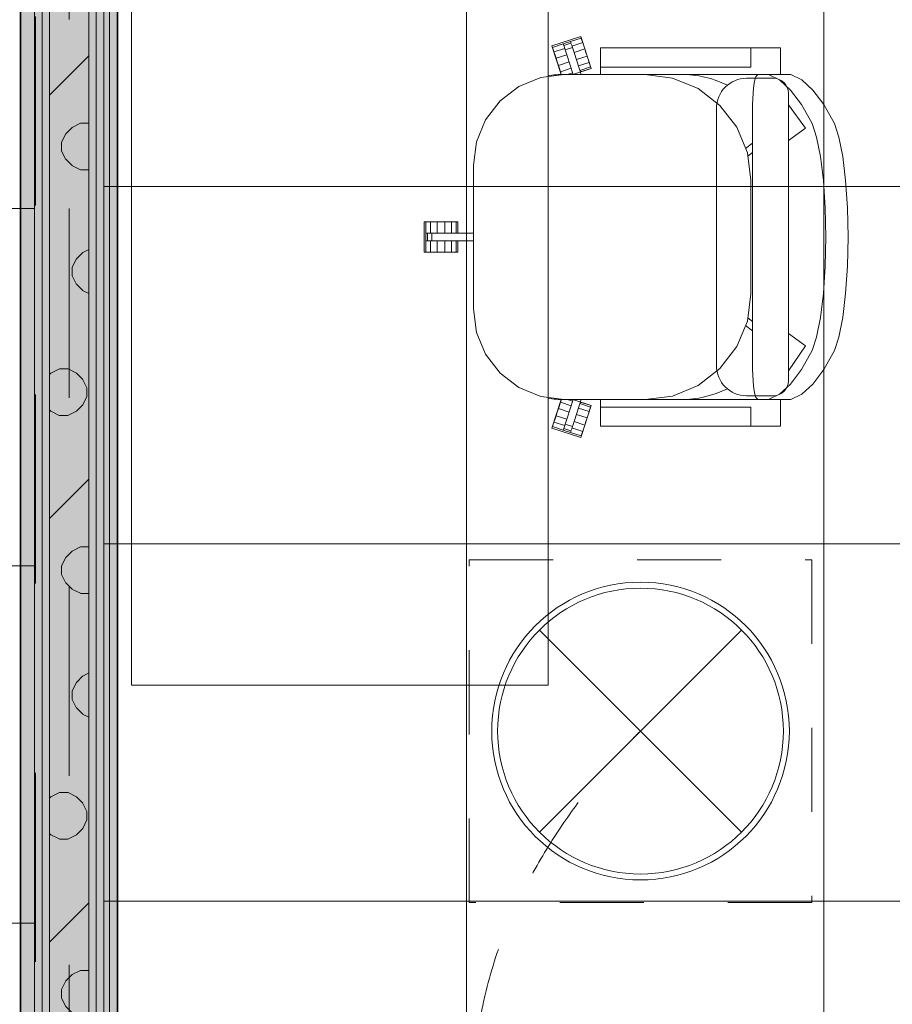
# Model space of a CAD drawing. Header units: millimetres. Extents: x -2932 to 42461, y -10716 to 17298.
# Tile 154 of 168: x 30803 to 32269, y 10544 to 12197. Entities that reach past the tile are written whole.
import ezdxf

# ---------------------------------------------------------------- set-up
doc = ezdxf.new("R2010")
doc.units = ezdxf.units.MM
doc.header["$MEASUREMENT"] = 0
for name, pattern in [('Aligning Line', [635, 317.5, -317.5]), ('Dash', [635, 317.5, -317.5]), ('Small Dashed', [282.222222, 141.111111, -141.111111]), ('Wipeout_Contour', [1000, 0, -1000])]:
    doc.linetypes.add(name, pattern=pattern)
for name, color, linetype, lineweight in [('0_Pen_No__1', 7, 'Continuous', 13), ('_Tuletõkketsoon_Pen_No__20', 1, 'Continuous', 0), ('Common Edges_Pen_No__1', 7, 'Continuous', 13), ('Cut Pattern-1_Pen_No__2', 8, 'Continuous', 15), ('Cut Pattern-3_Pen_No__1', 7, 'Continuous', 13), ('Grids-2_Pen_No__1', 7, 'Continuous', 13), ('I-FURN.IFC Model_Pen_No__2', 8, 'Continuous', 15), ('I-WALL.IFC Model_Pen_No__27', 7, 'Continuous', 35), ('SA_LAGI_Pen_No__1', 7, 'Continuous', 13), ('SA_VALGUSTI_Pen_No__20', 1, 'Continuous', 0), ('Walls-1_Pen_No__1', 7, 'Continuous', 13)]:
    doc.layers.add(name, color=color, linetype=linetype, lineweight=lineweight)
doc.layers.add('Furniture-1_Pen_No__62', color=7, linetype='Continuous', lineweight=20, true_color=0xaaaaaa)
doc.layers.add('SA_LAGI_Pen_No__102', color=7, linetype='Continuous', lineweight=13, true_color=0xcccccc)
doc.layers.add('I-WALL.IFC Model', color=7, linetype='Continuous')
doc.styles.add('GENERATED_STYLE_2', font='txt', dxfattribs={"width": 0.84})
doc.dimstyles.new('GENERATED_STYLE__2', dxfattribs={"dimtxt": 200, "dimasz": 152, "dimexe": 0.18, "dimexo": 0.0625, "dimgap": 0.09, "dimtad": 1, "dimtih": 1, "dimtoh": 1, "dimdec": 0, "dimzin": 0, "dimdsep": 46, "dimtxsty": 'GENERATED_STYLE_2', "dimblk": 'ARROWHEAD_2', "dimblk1": 'ARROWHEAD_2', "dimblk2": 'ARROWHEAD_2', "dimcen": 0.09, "dimse1": 1, "dimse2": 1, "dimclrd": 7, "dimclre": 7, "dimclrt": 7, "dimadec": 0, "dimazin": 0, "dimtfac": 1, "dimtdec": 4, "dimtmove": 0, "dimatfit": 3, "dimfxl": 0, "dimtolj": 1, "dimtzin": 0, "dimarcsym": 0})
doc.dimstyles.new('GENERATED_STYLE__3', dxfattribs={"dimtxt": 200, "dimasz": 152, "dimexe": 0.18, "dimexo": 0.0625, "dimgap": 0.09, "dimtad": 1, "dimdec": 0, "dimzin": 0, "dimdsep": 46, "dimtxsty": 'GENERATED_STYLE_2', "dimblk": 'ARROWHEAD_2', "dimblk1": 'ARROWHEAD_2', "dimblk2": 'ARROWHEAD_2', "dimcen": 0.09, "dimse1": 1, "dimse2": 1, "dimclrd": 7, "dimclre": 7, "dimclrt": 7, "dimadec": 0, "dimazin": 0, "dimtfac": 1, "dimtdec": 4, "dimtmove": 0, "dimatfit": 3, "dimfxl": 0, "dimtolj": 1, "dimtzin": 0, "dimarcsym": 0})
pattern_1 = [(45, (-3e-10, 2e-10), (0, 35.355339), [0.99999, -48.99987]), (315, (3.89, 0.707), (0, 35.355339), [0.99999, -48.99987]), (90, (-0.354, -2.12), (-35.355278, 0), [1.06066, -34.29462]), (71.565, (-0.354, -1.061), (3.16e-05, 35.3553043), [1.118075, -110.685214]), (288.435, (4.596, 2e-10), (-3.16e-05, 35.3553043), [1.118075, -110.685214]), (270, (4.95, -1.06), (35.355278, 0), [1.06066, -34.29462]), (251.565, (4.95, -2.121), (3.16e-05, 35.3553043), [1.118075, -110.685214]), (225, (4.596, -3.182), (0, 35.355339), [0.99999, -48.99987]), (161.565, (1.768, -4.243), (-141.4210514, 35.355386), [1.118075, -110.685214]), (135, (0.707, -3.89), (0, 35.355339), [0.99999, -48.99987]), (108.435, (-3e-10, -3.182), (-3.16e-05, 35.3553043), [1.118075, -110.685214]), (180, (2.83, -4.243), (0, 35.355278), [1.06066, -34.29462]), (198.435, (3.889, -3.889), (141.4210514, 35.355386), [1.118075, -110.685214]), (0, (-7.778, -10.253), (0, 35.355278), [1.06066, -34.29462]), (90, (-9.9, -13.435), (-35.355278, 0), [1.06066, -34.29462]), (71.565, (-9.9, -12.374), (3.16e-05, 35.3553043), [1.118075, -110.685214]), (45, (-9.546, -11.314), (0, 35.355339), [0.99999, -48.99987]), (315, (-5.657, -10.607), (0, 35.355339), [0.99999, -48.99987]), (288.435, (-4.95, -11.314), (-3.16e-05, 35.3553043), [1.118075, -110.685214]), (270, (-4.596, -12.374), (35.355278, 0), [1.06066, -34.29462]), (251.565, (-4.596, -13.435), (3.16e-05, 35.3553043), [1.118075, -110.685214]), (225, (-4.95, -14.496), (0, 35.355339), [0.99999, -48.99987]), (161.565, (-7.778, -15.556), (-141.4210514, 35.355386), [1.118075, -110.685214]), (135, (-8.84, -15.203), (0, 35.355339), [0.99999, -48.99987]), (108.435, (-9.546, -14.496), (-3.16e-05, 35.3553043), [1.118075, -110.685214]), (180, (-6.718, -15.556), (0, 35.355278), [1.06066, -34.29462]), (198.435, (-5.657, -15.203), (141.4210514, 35.355386), [1.118075, -110.685214]), (18.435, (-8.839, -10.607), (70.710443, 35.3553227), [1.118075, -110.685214]), (341.565, (-6.718, -10.253), (-70.710443, 35.3553227), [1.118075, -110.685214]), (0, (13.08, -8.485), (0, 35.355278), [1.06066, -34.29462]), (90, (10.96, -11.667), (-35.355278, 0), [1.06066, -34.29462]), (71.565, (10.96, -10.607), (3.16e-05, 35.3553043), [1.118075, -110.685214]), (45, (11.314, -9.546), (0, 35.355339), [0.99999, -48.99987]), (315, (15.203, -8.84), (0, 35.355339), [0.99999, -48.99987]), (288.435, (15.91, -9.546), (-3.16e-05, 35.3553043), [1.118075, -110.685214]), (270, (16.263, -10.607), (35.355278, 0), [1.06066, -34.29462]), (251.565, (16.263, -11.667), (3.16e-05, 35.3553043), [1.118075, -110.685214]), (225, (15.91, -12.728), (0, 35.355339), [0.99999, -48.99987]), (161.565, (13.081, -13.789), (-141.4210514, 35.355386), [1.118075, -110.685214]), (135, (12.02, -13.435), (0, 35.355339), [0.99999, -48.99987]), (108.435, (11.314, -12.728), (-3.16e-05, 35.3553043), [1.118075, -110.685214]), (180, (14.142, -13.79), (0, 35.355278), [1.06066, -34.29462]), (198.435, (15.203, -13.435), (141.4210514, 35.355386), [1.118075, -110.685214]), (18.435, (12.021, -8.839), (70.710443, 35.3553227), [1.118075, -110.685214]), (341.565, (14.142, -8.485), (-70.710443, 35.3553227), [1.118075, -110.685214]), (0, (1.768, 1.06), (0, 35.355278), [1.06066, -34.29462]), (18.435, (0.707, 0.707), (70.710443, 35.3553227), [1.118075, -110.685214]), (341.565, (2.828, 1.061), (-70.710443, 35.3553227), [1.118075, -110.685214]), (0, (-5.657, 13.79), (0, 35.355278), [1.06066, -34.29462]), (90, (-7.778, 10.607), (-35.355278, 0), [1.06066, -34.29462]), (71.565, (-7.778, 11.667), (3.16e-05, 35.3553043), [1.118075, -110.685214]), (45, (-7.425, 12.728), (0, 35.355339), [0.99999, -48.99987]), (315, (-3.536, 13.435), (0, 35.355339), [0.99999, -48.99987]), (288.435, (-2.828, 12.728), (-3.16e-05, 35.3553043), [1.118075, -110.685214]), (270, (-2.475, 11.667), (35.355278, 0), [1.06066, -34.29462]), (251.565, (-2.475, 10.607), (3.16e-05, 35.3553043), [1.118075, -110.685214]), (225, (-2.828, 9.546), (0, 35.355339), [0.99999, -48.99987]), (161.565, (-5.657, 8.485), (-141.4210514, 35.355386), [1.118075, -110.685214]), (135, (-6.718, 8.84), (0, 35.355339), [0.99999, -48.99987]), (108.435, (-7.425, 9.546), (-3.16e-05, 35.3553043), [1.118075, -110.685214]), (180, (-4.596, 8.485), (0, 35.355278), [1.06066, -34.29462]), (198.435, (-3.536, 8.839), (141.4210514, 35.355386), [1.118075, -110.685214]), (18.435, (-6.718, 13.435), (70.710443, 35.3553227), [1.118075, -110.685214]), (341.565, (-4.596, 13.789), (-70.710443, 35.3553227), [1.118075, -110.685214]), (0, (9.546, 10.96), (0, 35.355278), [1.06066, -34.29462]), (90, (7.425, 7.778), (-35.355278, 0), [1.06066, -34.29462]), (71.565, (7.425, 8.839), (3.16e-05, 35.3553043), [1.118075, -110.685214]), (45, (7.778, 9.9), (0, 35.355339), [0.99999, -48.99987]), (315, (11.667, 10.607), (0, 35.355339), [0.99999, -48.99987]), (288.435, (12.374, 9.9), (-3.16e-05, 35.3553043), [1.118075, -110.685214]), (270, (12.728, 8.84), (35.355278, 0), [1.06066, -34.29462]), (251.565, (12.728, 7.778), (3.16e-05, 35.3553043), [1.118075, -110.685214]), (225, (12.374, 6.718), (0, 35.355339), [0.99999, -48.99987]), (161.565, (9.546, 5.657), (-141.4210514, 35.355386), [1.118075, -110.685214]), (135, (8.485, 6.01), (0, 35.355339), [0.99999, -48.99987]), (108.435, (7.778, 6.718), (-3.16e-05, 35.3553043), [1.118075, -110.685214]), (180, (10.607, 5.657), (0, 35.355278), [1.06066, -34.29462]), (198.435, (11.667, 6.01), (141.4210514, 35.355386), [1.118075, -110.685214]), (18.435, (8.485, 10.607), (70.710443, 35.3553227), [1.118075, -110.685214]), (341.565, (10.607, 10.96), (-70.710443, 35.3553227), [1.118075, -110.685214])]

# ---------------------------------------------------------------- blocks, each defined once
blk = doc.blocks.new('*D61')
at = {"layer": '0_Pen_No__1', "color": 7, "linetype": 'Continuous', "lineweight": 13}
for p, q in [((39845.8, 12557.7), (40045.8, 12442.3)), ((40095.8, 12500), (39795.8, 12500)), ((39945.8, 9059.5), (39945.8, 12500)), ((39845.8, 9117.2), (40045.8, 9001.8)), ((40095.8, 9059.5), (39795.8, 9059.5))]:
    blk.add_line(p, q, dxfattribs=at)
at = {"color": 254, "linetype": 'Wipeout_Contour', "lineweight": 0, "ltscale": 164962.993909}
blk.add_wipeout([(39937.6, 10458.2), (39937.6, 11101.3), (39673.9, 11101.3), (39673.9, 10458.2)], dxfattribs=at)
at = {"layer": '0_Pen_No__1', "color": 7, "lineweight": 13, "insert": (39905.8, 10490), "char_height": 200, "attachment_point": 7, "rotation": 90, "style": 'GENERATED_STYLE_2'}
blk.add_mtext('\\A1;{\\pql;\\fArial|b0|i0|c0|p34;3\xa0440}', dxfattribs=at)
blk = doc.blocks.new('ARROWHEAD_2')
at = {"color": 0, "linetype": 'Continuous', "lineweight": 0}
for p, q in [((-0.378, -0.655), (0.378, 0.655)), ((0, 0), (-1, 0))]:
    blk.add_line(p, q, dxfattribs=at)
blk = doc.blocks.new('*D89')
at = {"layer": '0_Pen_No__1', "color": 7, "linetype": 'Continuous', "lineweight": 13}
for p, q in [((27759.5, 15323), (27759.5, 15623)), ((30804.8, 15323), (30804.8, 15623)), ((27817.2, 15573), (27701.8, 15373)), ((30862.5, 15573), (30747, 15373)), ((27759.5, 15473), (30804.8, 15473))]:
    blk.add_line(p, q, dxfattribs=at)
at = {"color": 254, "linetype": 'Wipeout_Contour', "lineweight": 0, "ltscale": 132739.982894}
blk.add_wipeout([(28960.5, 15481.1), (29603.7, 15481.1), (29603.7, 15744.8), (28960.5, 15744.8)], dxfattribs=at)
at = {"color": 254, "linetype": 'Wipeout_Contour', "lineweight": 0, "ltscale": 137248.591376}
blk.add_wipeout([(30328.8, 15481.1), (30778.8, 15481.1), (30778.8, 15744.8), (30328.8, 15744.8)], dxfattribs=at)
at = {"layer": '0_Pen_No__1', "color": 7, "lineweight": 13, "char_height": 200, "attachment_point": 7, "style": 'GENERATED_STYLE_2'}
for s, insert in [('\\A1;{\\pql;\\fArial|b0|i0|c0|p34;3\xa0045}', (28992.4, 15513)), ('\\A1;{\\pql;\\fArial|b0|i0|c0|p34;163}', (30360.6, 15513))]:
    blk.add_mtext(s, dxfattribs=dict(at, insert=insert))
blk = doc.blocks.new('*D90')
at = {"layer": '0_Pen_No__1', "color": 7, "linetype": 'Continuous', "lineweight": 13}
for p, q in [((30804.8, 15323), (30804.8, 15623)), ((30967.8, 15323), (30967.8, 15623)), ((30862.5, 15573), (30747, 15373)), ((31025.5, 15573), (30910, 15373)), ((30804.8, 15473), (30967.8, 15473))]:
    blk.add_line(p, q, dxfattribs=at)
blk = doc.blocks.new('*D91')
at = {"layer": '0_Pen_No__1', "color": 7, "linetype": 'Continuous', "lineweight": 13}
for p, q in [((30967.8, 15323), (30967.8, 15623)), ((35077.5, 15323), (35077.5, 15623)), ((31025.5, 15573), (30910, 15373)), ((35135.2, 15573), (35019.8, 15373)), ((30967.8, 15473), (35077.5, 15473))]:
    blk.add_line(p, q, dxfattribs=at)
at = {"color": 254, "linetype": 'Wipeout_Contour', "lineweight": 0, "ltscale": 146111.768956}
blk.add_wipeout([(32709.5, 15481.1), (33335.7, 15481.1), (33335.7, 15744.8), (32709.5, 15744.8)], dxfattribs=at)
at = {"color": 254, "linetype": 'Wipeout_Contour', "lineweight": 0, "ltscale": 152696.618478}
blk.add_wipeout([(34618.5, 15481.1), (35051.6, 15481.1), (35051.6, 15744.8), (34618.5, 15744.8)], dxfattribs=at)
at = {"layer": '0_Pen_No__1', "color": 7, "lineweight": 13, "char_height": 200, "attachment_point": 7, "style": 'GENERATED_STYLE_2'}
for s, insert in [('\\A1;{\\pql;\\fArial|b0|i0|c0|p34;4\xa0110}', (32741.4, 15513)), ('\\A1;{\\pql;\\fArial|b0|i0|c0|p34;116}', (34650.4, 15513))]:
    blk.add_mtext(s, dxfattribs=dict(at, insert=insert))

msp = doc.modelspace()

# ---------------------------------------------------------------- hatches: boundary and pattern name
at = {"layer": 'I-WALL.IFC Model', "linetype": 'Continuous', "lineweight": 0, "true_color": 0x000000}
msp.add_hatch(color=178, dxfattribs=at).paths.add_polyline_path([(30804.8, 12500), (30804.8, 7882.5), (30967.8, 7882.5), (30967.8, 12500)])

# ---------------------------------------------------------------- linework, layer by layer
at = {"layer": 'I-FURN.IFC Model_Pen_No__2', "color": 8, "linetype": 'Continuous', "lineweight": 15}
for p, q in [((30991, 11080), (30991, 12440)), ((31691, 11080), (31691, 12440)), ((31697.5, 12153.2), (31745.8, 12168.9)), ((31745.8, 12168.9), (31746.1, 12168)), ((31746.1, 12168), (31746.7, 12166.3)), ((31698, 12151.9), (31697.5, 12153.2)), ((31698.4, 12150.6), (31698, 12151.9)), ((31698.4, 12150.6), (31716.5, 12156.5)), ((31716.5, 12156.5), (31728.6, 12160.4)), ((31716.9, 12155.2), (31716.5, 12156.5)), ((31717.3, 12153.9), (31716.9, 12155.2)), ((31717.3, 12153.9), (31729.4, 12157.8)), ((31718.5, 12150.3), (31717.3, 12153.9)), ((31728.6, 12160.4), (31746.7, 12166.3)), ((31728.6, 12160.4), (31729.1, 12158.7)), ((31729.1, 12158.7), (31729.4, 12157.8)), ((31729.4, 12157.8), (31730.6, 12154.2)), ((31730.6, 12154.2), (31731.7, 12150.7)), ((31749.1, 12158.8), (31731, 12153)), ((31746.7, 12166.3), (31747.9, 12162.6)), ((31747.9, 12162.6), (31749.1, 12158.8)), ((31749.1, 12158.8), (31750.9, 12153.5)), ((31750.9, 12153.5), (31752.6, 12148.1)), ((31699.6, 12146.9), (31698.4, 12150.6)), ((31700.8, 12143.2), (31699.6, 12146.9)), ((31718.9, 12149), (31700.8, 12143.2)), ((31702.6, 12137.8), (31700.8, 12143.2)), ((31704.3, 12132.4), (31702.6, 12137.8)), ((31704.3, 12132.4), (31722.4, 12138.3)), ((31719.7, 12146.7), (31718.5, 12150.3)), ((31719.7, 12146.7), (31731.7, 12150.7)), ((31720.8, 12143.2), (31719.7, 12146.7)), ((31723, 12136.5), (31720.8, 12143.2)), ((31733.1, 12105.4), (31723, 12136.5)), ((31731.7, 12150.7), (31733.4, 12145.6)), ((31733.4, 12145.6), (31735.1, 12140.4)), ((31734.5, 12142.2), (31752.6, 12148.1)), ((31735.1, 12140.4), (31746.5, 12105.4)), ((31738.4, 12130.3), (31756.5, 12136.2)), ((31752.6, 12148.1), (31754.6, 12142.1)), ((31754.6, 12142.1), (31756.5, 12136.2)), ((31756.5, 12136.2), (31758.2, 12130.8)), ((31779.1, 12149.8), (31781.4, 12149.8)), ((31779.1, 12149.8), (31779.1, 12105.4)), ((31781.4, 12149.8), (31782.9, 12149.8)), ((31782.9, 12149.8), (31788.2, 12149.8)), ((31788.2, 12149.8), (31793.6, 12149.8)), ((31793.6, 12149.8), (31801.6, 12149.8)), ((31801.6, 12149.8), (31809.6, 12149.8)), ((31809.6, 12149.8), (31816.9, 12149.8)), ((31816.9, 12149.8), (31828.5, 12149.8)), ((31828.5, 12149.8), (32031.7, 12149.8)), ((32031.7, 12149.8), (32043.3, 12149.8)), ((32043.3, 12149.8), (32050.6, 12149.8)), ((32050.6, 12149.8), (32058.6, 12149.8)), ((32058.6, 12149.8), (32066.6, 12149.8)), ((32066.6, 12149.8), (32072, 12149.8)), ((32072, 12149.8), (32077.4, 12149.8)), ((32077.4, 12149.8), (32078.8, 12149.8)), ((32078.8, 12149.8), (32081.1, 12149.8)), ((32081.1, 12149.8), (32081.1, 12105.4)), ((31706.2, 12126.4), (31704.3, 12132.4)), ((31708.2, 12120.5), (31706.2, 12126.4)), ((31708.2, 12120.5), (31726.3, 12126.3)), ((31709.9, 12115.1), (31708.2, 12120.5)), ((31741.9, 12119.5), (31760, 12125.4)), ((31758.2, 12130.8), (31760, 12125.4)), ((31760, 12125.4), (31761.2, 12121.7)), ((31761.2, 12121.7), (31762.4, 12118)), ((31718, 12105.4), (31678.5, 12100.2)), ((31711.7, 12109.7), (31709.9, 12115.1)), ((31711.7, 12109.7), (31729.8, 12115.6)), ((31712.9, 12106), (31711.7, 12109.7)), ((31713.3, 12104.8), (31712.9, 12106)), ((31779.1, 12105.4), (31718, 12105.4)), ((31723.6, 12105.4), (31732.2, 12108.2)), ((31733.1, 12105.5), (31732.7, 12105.4)), ((31744.3, 12112.1), (31762.4, 12118)), ((31763.3, 12115.3), (31745.1, 12109.4)), ((31762.4, 12118), (31763, 12116.2)), ((31763, 12116.2), (31763.3, 12115.3)), ((31781, 12105.4), (31779.1, 12105.4)), ((31782.9, 12105.4), (31781, 12105.4)), ((31788.2, 12105.4), (31782.9, 12105.4)), ((31793.6, 12105.4), (31788.2, 12105.4)), ((31801.6, 12105.4), (31793.6, 12105.4)), ((31809.6, 12105.4), (31801.6, 12105.4)), ((31819.1, 12105.4), (31809.6, 12105.4)), ((31828.5, 12105.4), (31819.1, 12105.4)), ((32031.7, 12105.4), (31828.5, 12105.4)), ((31899.9, 12099.3), (31853.9, 12105.4)), ((32041.2, 12105.4), (32031.7, 12105.4)), ((32041.6, 12103.4), (32039.9, 12101.5)), ((32050.6, 12105.4), (32041.2, 12105.4)), ((32043.3, 12105.4), (32041.6, 12103.4)), ((32058.6, 12105.4), (32050.6, 12105.4)), ((32059.1, 12105.4), (32058.6, 12105.4)), ((32061, 12105.4), (32059.1, 12105.4)), ((32079.6, 12096), (32061, 12105.4)), ((32061, 12105.4), (32098.5, 12105.4)), ((32098.5, 12105.4), (32117.2, 12096)), ((31678.5, 12100.2), (31641.8, 12085)), ((31942.8, 12081.5), (31899.9, 12099.3)), ((32037.1, 12090.5), (32036.1, 12082.2)), ((32038.5, 12096), (32037.1, 12090.5)), ((32039.9, 12101.5), (32038.5, 12096)), ((32098.2, 12079.1), (32079.6, 12096)), ((32117.2, 12096), (32135.7, 12079.1)), ((31641.8, 12085), (31610.2, 12060.7)), ((31979.6, 12053.3), (31942.8, 12081.5)), ((32035.2, 12074), (32034.8, 12064.3)), ((32036.1, 12082.2), (32035.2, 12074)), ((32116.4, 12054.6), (32098.2, 12079.1)), ((32135.7, 12079.1), (32153.9, 12054.6)), ((31610.2, 12060.7), (31586, 12029.2)), ((32007.9, 12016.5), (31979.6, 12053.3)), ((32034.8, 12064.3), (32034.5, 12054.6)), ((32034.5, 12054.6), (32034.5, 11610.1)), ((32134.3, 12022.8), (32116.4, 12054.6)), ((32153.9, 12054.6), (32171.9, 12022.8)), ((31586, 12029.2), (31570.8, 11992.4)), ((32141.9, 12000.2), (32134.3, 12022.8)), ((32171.9, 12022.8), (32179.5, 12000.2)), ((32025.7, 11973.6), (32007.9, 12016.5)), ((31570.8, 11992.4), (31565.6, 11953)), ((32022.5, 11981.1), (32034.5, 11989.8)), ((32148.4, 11967.7), (32141.9, 12000.2)), ((32179.5, 12000.2), (32185.9, 11967.7)), ((32031.7, 11927.6), (32025.7, 11973.6)), ((32034.5, 11974.1), (32026.4, 11968.2)), ((32153.3, 11927.3), (32148.4, 11967.7)), ((32185.9, 11967.7), (32190.8, 11927.3)), ((31565.6, 11953), (31565.6, 11711.7)), ((32031.7, 11737.1), (32031.7, 11927.6)), ((32156.3, 11881.2), (32153.3, 11927.3)), ((32190.8, 11927.3), (32193.8, 11881.2)), ((32157.3, 11832.3), (32156.3, 11881.2)), ((32193.8, 11881.2), (32194.9, 11832.3)), ((31482.8, 11857.7), (31483.8, 11857.7)), ((31482.8, 11806.9), (31482.8, 11857.7)), ((31483.8, 11857.7), (31485.6, 11857.7)), ((31485.6, 11857.7), (31489.5, 11857.7)), ((31485.6, 11838.7), (31485.6, 11857.7)), ((31489.5, 11857.7), (31493.4, 11857.7)), ((31493.4, 11857.7), (31499.1, 11857.7)), ((31493.4, 11857.7), (31493.4, 11838.7)), ((31499.1, 11857.7), (31504.7, 11857.7)), ((31504.7, 11857.7), (31511, 11857.7)), ((31504.7, 11838.7), (31504.7, 11857.7)), ((31511, 11857.7), (31517.3, 11857.7)), ((31517.3, 11857.7), (31522.9, 11857.7)), ((31517.3, 11838.7), (31517.3, 11857.7)), ((31522.9, 11857.7), (31528.6, 11857.7)), ((31528.6, 11857.7), (31532.5, 11857.7)), ((31528.6, 11838.7), (31528.6, 11857.7)), ((31532.5, 11857.7), (31536.4, 11857.7)), ((31536.4, 11857.7), (31538.2, 11857.7)), ((31536.4, 11838.7), (31536.4, 11857.7)), ((31538.2, 11857.7), (31539.2, 11857.7)), ((31539.2, 11857.7), (31539.2, 11838.7)), ((31485.6, 11838.7), (31487.4, 11838.7)), ((31485.6, 11826), (31485.6, 11838.7)), ((31487.4, 11838.7), (31488.3, 11838.7)), ((31488.3, 11838.7), (31492.1, 11838.7)), ((31488.3, 11826), (31488.3, 11838.7)), ((31492.1, 11838.7), (31495.8, 11838.7)), ((31495.8, 11838.7), (31501.2, 11838.7)), ((31495.8, 11826), (31495.8, 11838.7)), ((31501.2, 11838.7), (31506.6, 11838.7)), ((31506.6, 11838.7), (31565.6, 11838.7)), ((31487, 11826), (31485.6, 11826)), ((31485.6, 11806.9), (31485.6, 11826)), ((31488.3, 11826), (31487, 11826)), ((31492.1, 11826), (31488.3, 11826)), ((31495.8, 11826), (31492.1, 11826)), ((31493.4, 11826), (31493.4, 11806.9)), ((31499.6, 11826), (31495.8, 11826)), ((31506.6, 11826), (31499.6, 11826)), ((31504.7, 11806.9), (31504.7, 11826)), ((31565.6, 11826), (31506.6, 11826)), ((31517.3, 11806.9), (31517.3, 11826)), ((31528.6, 11806.9), (31528.6, 11826)), ((31536.4, 11806.9), (31536.4, 11826)), ((31539.2, 11826), (31539.2, 11806.9)), ((32156.3, 11783.4), (32157.3, 11832.3)), ((32194.9, 11832.3), (32193.8, 11783.4)), ((31484.2, 11806.9), (31482.8, 11806.9)), ((31485.6, 11806.9), (31484.2, 11806.9)), ((31489.5, 11806.9), (31485.6, 11806.9)), ((31493.4, 11806.9), (31489.5, 11806.9)), ((31499.1, 11806.9), (31493.4, 11806.9)), ((31504.7, 11806.9), (31499.1, 11806.9)), ((31511, 11806.9), (31504.7, 11806.9)), ((31517.3, 11806.9), (31511, 11806.9)), ((31522.9, 11806.9), (31517.3, 11806.9)), ((31528.6, 11806.9), (31522.9, 11806.9)), ((31532.5, 11806.9), (31528.6, 11806.9)), ((31536.4, 11806.9), (31532.5, 11806.9)), ((31537.8, 11806.9), (31536.4, 11806.9)), ((31539.2, 11806.9), (31537.8, 11806.9)), ((32153.3, 11737.4), (32156.3, 11783.4)), ((32193.8, 11783.4), (32190.8, 11737.4)), ((32025.7, 11691), (32031.7, 11737.1)), ((32148.4, 11696.9), (32153.3, 11737.4)), ((32190.8, 11737.4), (32185.9, 11696.9)), ((31565.6, 11711.7), (31570.8, 11672.2)), ((32007.9, 11648.2), (32025.7, 11691)), ((32026.4, 11696.4), (32034.5, 11690.5)), ((32141.9, 11664.4), (32148.4, 11696.9)), ((32185.9, 11696.9), (32179.5, 11664.4)), ((31570.8, 11672.2), (31586, 11635.5)), ((32034.5, 11674.8), (32022.5, 11683.5)), ((32134.3, 11641.8), (32141.9, 11664.4)), ((32179.5, 11664.4), (32171.9, 11641.8)), ((31979.6, 11611.3), (32007.9, 11648.2)), ((32116.4, 11610), (32134.3, 11641.8)), ((32171.9, 11641.8), (32153.9, 11610)), ((31586, 11635.5), (31610.2, 11603.9)), ((31942.8, 11583.1), (31979.6, 11611.3)), ((32034.5, 11610.1), (32034.8, 11600.3)), ((32098.2, 11585.5), (32116.4, 11610)), ((32153.9, 11610), (32135.7, 11585.5)), ((31610.2, 11603.9), (31641.8, 11579.7)), ((32034.8, 11600.3), (32035.2, 11590.6)), ((32035.2, 11590.6), (32036.1, 11582.4)), ((31641.8, 11579.7), (31678.5, 11564.5)), ((31899.9, 11565.3), (31942.8, 11583.1)), ((32036.1, 11582.4), (32037.1, 11574.1)), ((32037.1, 11574.1), (32038.5, 11568.6)), ((32079.6, 11568.6), (32098.2, 11585.5)), ((32135.7, 11585.5), (32117.2, 11568.6)), ((31678.5, 11564.5), (31718, 11559.3)), ((31711.7, 11554.9), (31712.9, 11558.6)), ((31712.9, 11558.6), (31713.3, 11559.9)), ((31718, 11559.3), (31779.1, 11559.3)), ((31723, 11528.1), (31733.1, 11559.3)), ((31732.2, 11556.5), (31723.6, 11559.3)), ((31732.7, 11559.3), (31733.1, 11559.1)), ((31746.5, 11559.3), (31735.1, 11524.2)), ((31779.1, 11559.3), (31781, 11559.3)), ((31779.1, 11559.3), (31779.1, 11514.8)), ((31781, 11559.3), (31782.9, 11559.3)), ((31782.9, 11559.3), (31788.2, 11559.3)), ((31788.2, 11559.3), (31793.6, 11559.3)), ((31793.6, 11559.3), (31801.6, 11559.3)), ((31801.6, 11559.3), (31809.6, 11559.3)), ((31809.6, 11559.3), (31819.1, 11559.3)), ((31819.1, 11559.3), (31828.5, 11559.3)), ((31828.5, 11559.3), (32031.7, 11559.3)), ((31853.9, 11559.3), (31899.9, 11565.3)), ((32031.7, 11559.3), (32041.2, 11559.3)), ((32038.5, 11568.6), (32039.9, 11563.1)), ((32039.9, 11563.1), (32041.6, 11561.2)), ((32041.2, 11559.3), (32050.6, 11559.3)), ((32041.6, 11561.2), (32043.3, 11559.3)), ((32050.6, 11559.3), (32058.6, 11559.3)), ((32058.6, 11559.3), (32059.1, 11559.3)), ((32059.1, 11559.3), (32061, 11559.3)), ((32061, 11559.3), (32079.6, 11568.6)), ((32061, 11559.3), (32098.5, 11559.3)), ((32081.1, 11559.3), (32081.1, 11514.8)), ((32117.2, 11568.6), (32098.5, 11559.3)), ((31706.2, 11538.2), (31708.2, 11544.2)), ((31708.2, 11544.2), (31709.9, 11549.6)), ((31726.3, 11538.3), (31708.2, 11544.2)), ((31709.9, 11549.6), (31711.7, 11554.9)), ((31729.8, 11549), (31711.7, 11554.9)), ((31760, 11539.2), (31741.9, 11545.1)), ((31762.4, 11546.7), (31744.3, 11552.6)), ((31745.1, 11555.2), (31763.3, 11549.3)), ((31761.2, 11543), (31760, 11539.2)), ((31762.4, 11546.7), (31761.2, 11543)), ((31762.8, 11548), (31762.4, 11546.7)), ((31763.3, 11549.3), (31762.8, 11548)), ((31700.8, 11521.5), (31702.6, 11526.9)), ((31702.6, 11526.9), (31704.3, 11532.2)), ((31704.3, 11532.2), (31706.2, 11538.2)), ((31722.4, 11526.4), (31704.3, 11532.2)), ((31721.3, 11523), (31723, 11528.1)), ((31735.1, 11524.2), (31732.9, 11517.6)), ((31756.5, 11528.5), (31738.4, 11534.4)), ((31756.5, 11528.5), (31754.6, 11522.5)), ((31758.2, 11533.9), (31756.5, 11528.5)), ((31760, 11539.2), (31758.2, 11533.9)), ((31697.5, 11511.4), (31697.8, 11512.3)), ((31745.8, 11495.7), (31697.5, 11511.4)), ((31697.8, 11512.3), (31698.4, 11514)), ((31698.4, 11514), (31699.6, 11517.8)), ((31716.5, 11508.2), (31698.4, 11514)), ((31699.6, 11517.8), (31700.8, 11521.5)), ((31700.8, 11521.5), (31718.9, 11515.6)), ((31716.5, 11508.2), (31717, 11509.8)), ((31728.6, 11504.2), (31716.5, 11508.2)), ((31717, 11509.8), (31717.3, 11510.7)), ((31717.3, 11510.7), (31718.5, 11514.3)), ((31729.4, 11506.8), (31717.3, 11510.7)), ((31718.5, 11514.3), (31719.7, 11517.9)), ((31719.7, 11517.9), (31721.3, 11523)), ((31731.7, 11514), (31719.7, 11517.9)), ((31729.4, 11506.8), (31729, 11505.5)), ((31730.6, 11510.4), (31729.4, 11506.8)), ((31731.7, 11514), (31730.6, 11510.4)), ((31731, 11511.7), (31749.1, 11505.8)), ((31732.9, 11517.6), (31731.7, 11514)), ((31752.6, 11516.5), (31734.5, 11522.4)), ((31750.9, 11511.2), (31749.1, 11505.8)), ((31752.6, 11516.5), (31750.9, 11511.2)), ((31754.6, 11522.5), (31752.6, 11516.5)), ((31781.4, 11514.8), (31779.1, 11514.8)), ((31782.9, 11514.8), (31781.4, 11514.8)), ((31788.2, 11514.8), (31782.9, 11514.8)), ((31793.6, 11514.8), (31788.2, 11514.8)), ((31801.6, 11514.8), (31793.6, 11514.8)), ((31809.6, 11514.8), (31801.6, 11514.8)), ((31816.9, 11514.8), (31809.6, 11514.8)), ((31828.5, 11514.8), (31816.9, 11514.8)), ((32031.7, 11514.8), (31828.5, 11514.8)), ((32043.3, 11514.8), (32031.7, 11514.8)), ((32050.6, 11514.8), (32043.3, 11514.8)), ((32058.6, 11514.8), (32050.6, 11514.8)), ((32066.6, 11514.8), (32058.6, 11514.8)), ((32072, 11514.8), (32066.6, 11514.8)), ((32077.4, 11514.8), (32072, 11514.8)), ((32078.8, 11514.8), (32077.4, 11514.8)), ((32081.1, 11514.8), (32078.8, 11514.8)), ((31729, 11505.5), (31728.6, 11504.2)), ((31746.7, 11498.3), (31728.6, 11504.2)), ((31746.3, 11497), (31745.8, 11495.7)), ((31746.7, 11498.3), (31746.3, 11497)), ((31747.9, 11502.1), (31746.7, 11498.3)), ((31749.1, 11505.8), (31747.9, 11502.1)), ((31691, 11080), (30991, 11080))]:
    msp.add_line(p, q, dxfattribs=at)
at = {"layer": 'I-WALL.IFC Model_Pen_No__27', "color": 7, "linetype": 'Continuous', "lineweight": 35, "flags": 128}
for points in [[(30804.8, 12500), (30804.8, 7882.5)], [(30967.8, 7882.5), (30967.8, 12500)]]:
    msp.add_lwpolyline(points, dxfattribs=at)
at = {"layer": 'SA_VALGUSTI_Pen_No__20', "color": 1, "linetype": 'Small Dashed', "lineweight": 0}
for points in [[(31928, 9771.4), (31928, 9771.4), (31566, 10035.7), (31568, 10417.5), (31569.8, 10749.6), (31846.2, 11002.7), (31846.2, 11002.7)], [(31946.3, 9753.1), (31946.3, 9753.1), (32477.4, 9616.7), (32925.2, 9841.2), (33558, 10158.4), (33641.4, 11004.2), (33641.4, 11004.2)]]:
    msp.add_open_spline(points, degree=3, knots=[0, 0, 0, 0, 1, 1, 1, 2, 2, 2, 2], dxfattribs=at)

# ---------------------------------------------------------------- next in the draw order: dimensions: what is measured, and where the dimension line sits
at = {"color": 7, "linetype": 'Continuous', "lineweight": 13}
dim = msp.add_linear_dim(base=(39945.7644, 12500), p1=(37760, 9059.5014), p2=(25220, 12500), angle=90, dimstyle='GENERATED_STYLE__3', dxfattribs=at)
dim.commit()
dim.dimension.update_dxf_attribs({"geometry": '*D61', "text_midpoint": (39805.7644, 10843.2457), "dimtype": 160, "text_rotation": 90})

# ---------------------------------------------------------------- next in the draw order: linework, layer by layer
at = {"layer": '_Tuletõkketsoon_Pen_No__20', "color": 1, "linetype": 'Dash', "lineweight": 0}
msp.add_line((30886.5, 13150), (30886.5, 7801.3), dxfattribs=at)

# ---------------------------------------------------------------- next in the draw order: dimensions: what is measured, and where the dimension line sits
at = {"color": 7, "linetype": 'Continuous', "lineweight": 13}
dim = msp.add_linear_dim(base=(30804.8, 15473), p1=(27759.5, 11192.5), p2=(30804.8, 10316.9), dimstyle='GENERATED_STYLE__2', dxfattribs=at)
dim.commit()
dim.dimension.update_dxf_attribs({"geometry": '*D89', "text_midpoint": (29345.6, 15613), "dimtype": 160})

# ---------------------------------------------------------------- next in the draw order: hatches: boundary and pattern name
at = {"layer": 'Cut Pattern-3_Pen_No__1', "linetype": 'Continuous', "lineweight": 13}
h = msp.add_hatch(dxfattribs=at)
h.set_pattern_fill('FP_18_0001', style=0, pattern_type=2)
h.set_pattern_definition(pattern_1)
h.paths.add_polyline_path([(30841, 7882.5), (30841, 12500), (30828.5, 12500), (30828.5, 7882.5)])
h = msp.add_hatch(dxfattribs=at)
h.set_pattern_fill('FP_18_0001', style=0, pattern_type=2)
h.set_pattern_definition(pattern_1)
h.paths.add_polyline_path([(30853.5, 7870), (30853.5, 12500), (30841, 12500), (30841, 7870)])
at = {"layer": 'SA_LAGI_Pen_No__102', "linetype": 'Continuous', "lineweight": 13, "true_color": 0xcccccc}
h = msp.add_hatch(dxfattribs=at)
h.set_pattern_fill('Grid_60x60_0001', color=254, style=0, pattern_type=2)
h.set_pattern_definition([(270, (29552.3, 11880), (600, 0), []), (2e-13, (29552.3, 11880), (0, 600), [])])
h.paths.add_polyline_path([(27759.5, 12500), (27759.5, 9610.5), (28885.5, 9610.5), (28885.5, 7882.5), (30828.5, 7882.5), (30828.5, 12500)])

# ---------------------------------------------------------------- next in the draw order: linework, layer by layer
at = {"layer": 'Common Edges_Pen_No__1', "color": 7, "linetype": 'Continuous', "lineweight": 13}
for p, q in [((30841, 7870), (30841, 12500)), ((30853.5, 7857.5), (30853.5, 12500))]:
    msp.add_line(p, q, dxfattribs=at)
at = {"layer": 'Grids-2_Pen_No__1', "color": 7, "linetype": 'Aligning Line', "lineweight": 13}
msp.add_line((30830, 14107.8), (30830, 273.4), dxfattribs=at)
at = {"layer": 'SA_LAGI_Pen_No__1', "color": 7, "linetype": 'Continuous', "lineweight": 13, "flags": 128}
msp.add_lwpolyline([(27759.5, 12500), (30828.5, 12500), (30828.5, 7882.5), (28885.5, 7882.5), (28885.5, 9610.5), (27759.5, 9610.5)], close=True, dxfattribs=at)
at = {"layer": 'Walls-1_Pen_No__1', "color": 7, "linetype": 'Continuous', "lineweight": 13}
msp.add_line((30828.5, 12500), (30828.5, 7882.5), dxfattribs=at)

# ---------------------------------------------------------------- next in the draw order: dimensions: what is measured, and where the dimension line sits
at = {"color": 7, "linetype": 'Continuous', "lineweight": 13}
dim = msp.add_linear_dim(base=(30967.8, 15473), p1=(30804.8, 10316.9), p2=(30967.8, 10316.9), dimstyle='GENERATED_STYLE__2', dxfattribs=at)
dim.commit()
dim.dimension.update_dxf_attribs({"geometry": '*D90', "text_midpoint": (30596.1, 15613), "dimtype": 160})

# ---------------------------------------------------------------- next in the draw order: dimensions: what is measured, and where the dimension line sits
dim = msp.add_linear_dim(base=(35077.5, 15473), p1=(30967.8, 10316.9), p2=(35077.5, 11232), dimstyle='GENERATED_STYLE__2', dxfattribs=at)
dim.commit()
dim.dimension.update_dxf_attribs({"geometry": '*D91', "text_midpoint": (33094.6, 15613), "dimtype": 160})

# ---------------------------------------------------------------- next in the draw order: hatches: boundary and pattern name
at = {"layer": 'Cut Pattern-1_Pen_No__2', "linetype": 'Continuous', "lineweight": 15}
h = msp.add_hatch(dxfattribs=at)
h.set_pattern_fill('FP_19_0001', color=8, style=0, pattern_type=2)
h.set_pattern_definition([(180, (-3e-10, 2e-10), (355.6, 355.6), [14.224, -696.974]), (90, (-46.23, 32), (355.6, 355.6), [14.224, -696.974]), (225, (24.9, 17.8), (-355.5994, 355.5994), [15.087, -487.807]), (206.565, (14.22, 7.11), (355.6, 355.5993), [15.9035, -1574.3865]), (63.435, (-46.23, 46.23), (355.5993, 355.6), [15.9035, -1574.3865]), (45, (-39.1, 60.45), (-355.5994, 355.5994), [15.087, -487.807]), (26.565, (-28.45, 71.12), (355.6, 355.5993), [15.9035, -1574.3865]), (360, (-14.22, 78.23), (355.6, 355.6), [14.224, -696.974]), (296.565, (24.89, 60.45), (-1066.7965, 1777.9974), [15.9035, -1574.3865]), (270, (32, 46.23), (355.6, 355.6), [14.224, -696.974]), (243.435, (32, 32), (355.5993, 355.6), [15.9035, -1574.3865]), (315, (14.2, 71.1), (355.5994, 355.5994), [15.087, -487.807]), (333.435, (-3e-10, 78.23), (-1777.9974, 1066.7965), [15.9035, -1574.3865]), (135, (181.36, 24.9), (355.5994, 355.5994), [15.087, -487.807]), (225, (234.7, 35.56), (-355.5994, 355.5994), [15.087, -487.807]), (206.565, (224.03, 24.9), (355.6, 355.5993), [15.9035, -1574.3865]), (180, (209.8, 17.78), (355.6, 355.6), [14.224, -696.974]), (90, (163.58, 49.8), (355.6, 355.6), [14.224, -696.974]), (63.435, (163.58, 64.01), (355.5993, 355.6), [15.9035, -1574.3865]), (45, (170.7, 78.23), (-355.5994, 355.5994), [15.087, -487.807]), (26.565, (181.36, 88.9), (355.6, 355.5993), [15.9035, -1574.3865]), (360, (195.58, 96), (355.6, 355.6), [14.224, -696.974]), (296.565, (234.7, 78.23), (-1066.7965, 1777.9974), [15.9035, -1574.3865]), (270, (241.8, 64), (355.6, 355.6), [14.224, -696.974]), (243.435, (241.8, 49.78), (355.5993, 355.6), [15.9035, -1574.3865]), (315, (224.03, 88.9), (355.5994, 355.5994), [15.087, -487.807]), (333.435, (209.8, 96.01), (-1777.9974, 1066.7965), [15.9035, -1574.3865]), (153.435, (195.58, 17.78), (-1066.7975, 355.5978), [15.9035, -1574.3865]), (116.565, (170.69, 35.56), (-355.5978, 1066.7975), [15.9035, -1574.3865]), (135, (-46.23, 216.9), (355.5994, 355.5994), [15.087, -487.807]), (225, (7.1, 227.6), (-355.5994, 355.5994), [15.087, -487.807]), (206.565, (-3.56, 216.92), (355.6, 355.5993), [15.9035, -1574.3865]), (180, (-17.78, 209.8), (355.6, 355.6), [14.224, -696.974]), (90, (-64, 241.8), (355.6, 355.6), [14.224, -696.974]), (63.435, (-64.01, 256.03), (355.5993, 355.6), [15.9035, -1574.3865]), (45, (-56.9, 270.26), (-355.5994, 355.5994), [15.087, -487.807]), (26.565, (-46.23, 280.92), (355.6, 355.5993), [15.9035, -1574.3865]), (360, (-32, 288.04), (355.6, 355.6), [14.224, -696.974]), (296.565, (7.11, 270.26), (-1066.7965, 1777.9974), [15.9035, -1574.3865]), (270, (14.22, 256.03), (355.6, 355.6), [14.224, -696.974]), (243.435, (14.22, 241.81), (355.5993, 355.6), [15.9035, -1574.3865]), (315, (-3.56, 280.9), (355.5994, 355.5994), [15.087, -487.807]), (333.435, (-17.78, 288.04), (-1777.9974, 1066.7965), [15.9035, -1574.3865]), (153.435, (-32, 209.8), (-1066.7975, 355.5978), [15.9035, -1574.3865]), (116.565, (-56.9, 227.58), (-355.5978, 1066.7975), [15.9035, -1574.3865]), (135, (-28.45, 7.1), (355.5994, 355.5994), [15.087, -487.807]), (153.435, (-14.22, 2e-10), (-1066.7975, 355.5978), [15.9035, -1574.3865]), (116.565, (-39.12, 17.78), (-355.5978, 1066.7975), [15.9035, -1574.3865]), (135, (-81.8, -195.6), (355.5994, 355.5994), [15.087, -487.807]), (225, (-28.45, -184.9), (-355.5994, 355.5994), [15.087, -487.807]), (206.565, (-39.12, -195.58), (355.6, 355.5993), [15.9035, -1574.3865]), (180, (-53.34, -202.7), (355.6, 355.6), [14.224, -696.974]), (90, (-99.57, -170.7), (355.6, 355.6), [14.224, -696.974]), (63.435, (-99.57, -156.46), (355.5993, 355.6), [15.9035, -1574.3865]), (45, (-92.46, -142.24), (-355.5994, 355.5994), [15.087, -487.807]), (26.565, (-81.79, -131.57), (355.6, 355.5993), [15.9035, -1574.3865]), (360, (-67.56, -124.46), (355.6, 355.6), [14.224, -696.974]), (296.565, (-28.45, -142.24), (-1066.7965, 1777.9974), [15.9035, -1574.3865]), (270, (-21.34, -156.46), (355.6, 355.6), [14.224, -696.974]), (243.435, (-21.34, -170.69), (355.5993, 355.6), [15.9035, -1574.3865]), (315, (-39.1, -131.57), (355.5994, 355.5994), [15.087, -487.807]), (333.435, (-53.34, -124.46), (-1777.9974, 1066.7965), [15.9035, -1574.3865]), (153.435, (-67.56, -202.69), (-1066.7975, 355.5978), [15.9035, -1574.3865]), (116.565, (-92.46, -184.91), (-355.5978, 1066.7975), [15.9035, -1574.3865]), (135, (-206.25, -14.2), (355.5994, 355.5994), [15.087, -487.807]), (225, (-152.9, -3.55), (-355.5994, 355.5994), [15.087, -487.807]), (206.565, (-163.58, -14.22), (355.6, 355.5993), [15.9035, -1574.3865]), (180, (-177.8, -21.33), (355.6, 355.6), [14.224, -696.974]), (90, (-224.03, 10.67), (355.6, 355.6), [14.224, -696.974]), (63.435, (-224.03, 24.9), (355.5993, 355.6), [15.9035, -1574.3865]), (45, (-216.9, 39.1), (-355.5994, 355.5994), [15.087, -487.807]), (26.565, (-206.25, 49.78), (355.6, 355.5993), [15.9035, -1574.3865]), (360, (-192.02, 56.9), (355.6, 355.6), [14.224, -696.974]), (296.565, (-152.9, 39.12), (-1066.7965, 1777.9974), [15.9035, -1574.3865]), (270, (-145.8, 24.9), (355.6, 355.6), [14.224, -696.974]), (243.435, (-145.8, 10.67), (355.5993, 355.6), [15.9035, -1574.3865]), (315, (-163.6, 49.8), (355.5994, 355.5994), [15.087, -487.807]), (333.435, (-177.8, 56.9), (-1777.9974, 1066.7965), [15.9035, -1574.3865]), (153.435, (-192.02, -21.33), (-1066.7975, 355.5978), [15.9035, -1574.3865]), (116.565, (-216.92, -3.55), (-355.5978, 1066.7975), [15.9035, -1574.3865]), (225, (327.15, 35.56), (-355.5994, 355.5994), [])])
h.paths.add_polyline_path([(30853.5, 7857.5), (30919.5, 7857.5), (30919.5, 12500), (30853.5, 12500)])
at = {"layer": 'Cut Pattern-3_Pen_No__1', "linetype": 'Continuous', "lineweight": 13}
h = msp.add_hatch(dxfattribs=at)
h.set_pattern_fill('FP_18_0001', style=0, pattern_type=2)
h.set_pattern_definition(pattern_1)
h.paths.add_polyline_path([(30944.5, 9631.5), (30944.5, 12500), (30932, 12500), (30932, 9631.5)])
at = {"layer": 'SA_LAGI_Pen_No__102', "linetype": 'Continuous', "lineweight": 13, "true_color": 0xcccccc}
h = msp.add_hatch(dxfattribs=at)
h.set_pattern_fill('Grid_60x60_0001', color=254, style=0, pattern_type=2)
h.set_pattern_definition([(90, (33353.73, 10716.54), (-600, 0), []), (180, (33353.73, 10716.54), (0, 600), [])])
h.paths.add_polyline_path([(30944.5, 9631.5), (35077.5, 9631.5), (35102.5, 12500), (30944.5, 12500)])

# ---------------------------------------------------------------- next in the draw order: linework, layer by layer
at = {"layer": 'Common Edges_Pen_No__1', "color": 7, "linetype": 'Continuous', "lineweight": 13}
for p, q in [((30919.5, 9606.5), (30919.5, 12500)), ((30932, 9631.5), (30932, 12500))]:
    msp.add_line(p, q, dxfattribs=at)
at = {"layer": 'Furniture-1_Pen_No__62', "color": 253, "linetype": 'Continuous', "lineweight": 20, "true_color": 0xaaaaaa}
for p, q in [((30991, 11080), (30991, 12440)), ((31691, 11080), (31691, 12440)), ((31697.5, 12153.2), (31745.8, 12168.9)), ((31745.8, 12168.9), (31763.3, 12115.3)), ((31713.1, 12105.3), (31697.5, 12153.2)), ((31779.1, 12149.8), (32031.7, 12149.8)), ((31779.1, 12149.8), (31779.1, 12117.5)), ((32031.7, 12149.8), (32031.7, 12117.5)), ((31718, 12105.4), (31913.7, 12105.4)), ((31763.3, 12115.3), (31732.7, 12105.4)), ((31779.1, 12117.5), (32031.7, 12117.5)), ((32069.5, 12098.8), (32024.4, 12098.8)), ((32094.8, 11591.1), (32094.8, 12073.6)), ((32123.1, 12015), (32094.8, 12054)), ((31973.7, 11616.5), (31973.7, 12048.1)), ((32094.8, 11994.4), (32123.1, 12015)), ((32094.8, 11670.3), (32123.1, 11649.7)), ((32123.1, 11649.7), (32094.8, 11607.5)), ((31697.5, 11511.4), (31713.1, 11559.3)), ((31718, 11559.3), (31913.7, 11559.3)), ((31763.3, 11549.3), (31732.7, 11559.3)), ((32069.5, 11565.8), (32024.4, 11565.8)), ((31745.8, 11495.7), (31763.3, 11549.3)), ((31779.1, 11546.7), (32031.7, 11546.7)), ((31779.1, 11514.8), (31779.1, 11546.7)), ((32031.7, 11514.8), (32031.7, 11546.7)), ((31745.8, 11495.7), (31697.5, 11511.4)), ((31779.1, 11514.8), (32031.7, 11514.8)), ((31691, 11080), (30991, 11080))]:
    msp.add_line(p, q, dxfattribs=at)
for centre, radius, start, end in [((31718, 11953), 152.4, 90, 100.3038), ((31913.7, 11927.6), 177.8, 63.8316, 90), ((32024.4, 12048.1), 50.7, 90, 180), ((32069.5, 12073.6), 25.2, 0, 90), ((32024.4, 11616.5), 50.7, 180, 270), ((32069.5, 11591.1), 25.2, 270, 0), ((31913.7, 11737.1), 177.8, 270, 296.1658), ((31718, 11711.7), 152.4, 259.6962, 270)]:
    msp.add_arc(centre, radius, start, end, dxfattribs=at)
at = {"layer": 'SA_LAGI_Pen_No__1', "color": 7, "linetype": 'Continuous', "lineweight": 13, "flags": 128}
msp.add_lwpolyline([(30944.5, 9631.5), (35077.5, 9631.5), (35102.5, 12500), (30944.5, 12500)], close=True, dxfattribs=at)
at = {"layer": 'SA_VALGUSTI_Pen_No__20', "color": 1, "linetype": 'Small Dashed', "lineweight": 0}
for p, q in [((31558.5, 11290.4), (32133.9, 11290.4)), ((31558.5, 10715), (31558.5, 11290.4)), ((32133.9, 11290.4), (32133.9, 10715)), ((32133.9, 10715), (31558.5, 10715))]:
    msp.add_line(p, q, dxfattribs=at)
at = {"layer": 'SA_VALGUSTI_Pen_No__20', "color": 1, "linetype": 'Continuous', "lineweight": 0}
for q in [(31676.5, 11172.4), (32015.9, 11172.4), (31676.5, 10833), (32015.9, 10833)]:
    msp.add_line((31846.2, 11002.7), q, dxfattribs=at)
msp.add_circle((31846.2, 11002.7), 240, dxfattribs=at)
for start, end in [(0, 180), (180, 0)]:
    msp.add_arc((31846.2, 11002.7), 250, start, end, dxfattribs=at)
at = {"layer": 'Walls-1_Pen_No__1', "color": 7, "linetype": 'Continuous', "lineweight": 13}
msp.add_line((30944.5, 9631.5), (30944.5, 12500), dxfattribs=at)

doc.saveas('drawing.dxf')
